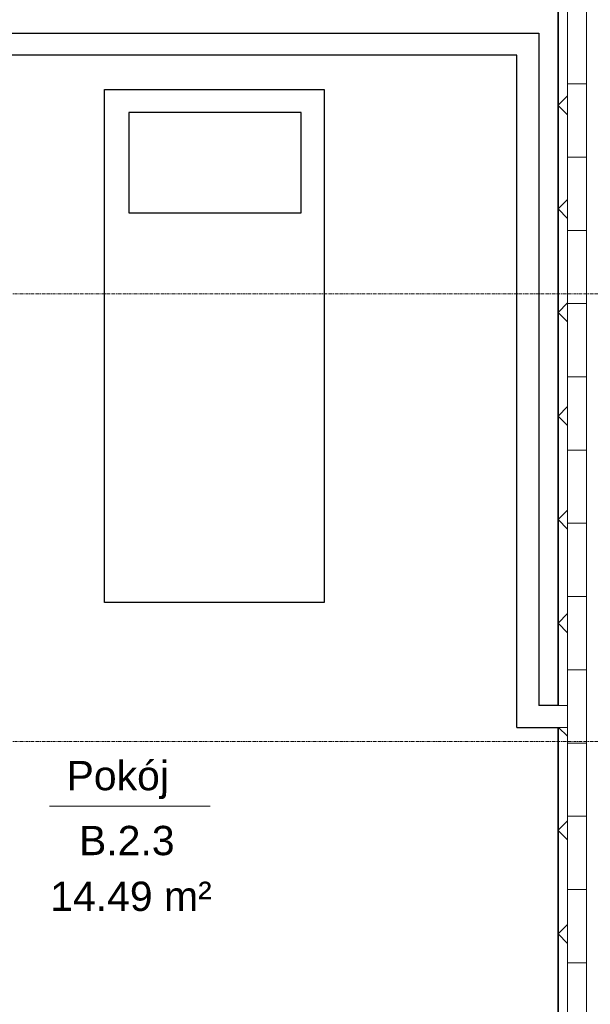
# Model space of a CAD drawing. Header units: millimetres. Extents: x -57334 to 14098, y -25409 to 16656.
# Tile 46 of 50: x -7929 to -5591, y -3468 to 563. Entities that reach past the tile are written whole.
import ezdxf

# ---------------------------------------------------------------- set-up
doc = ezdxf.new("R2010")
doc.units = ezdxf.units.MM
doc.linetypes.add('Linia siatki', pattern=[22.225, 12.7, -3.175, 3.175, -3.175])
for name, color, linetype, lineweight in [('A-AREA-IDEN', 7, 'Continuous', 5), ('A-ROOF', 7, 'Continuous', 5), ('A-ROOF-PATT', 7, 'Continuous', 35), ('A-WALL', 7, 'Continuous', 5), ('S-GRID', 7, 'Continuous', 5)]:
    doc.layers.add(name, color=color, linetype=linetype, lineweight=lineweight)
doc.styles.add('Arial_3', font='arial.ttf', dxfattribs={"height": 120})

# ---------------------------------------------------------------- blocks, each defined once
blk = doc.blocks.new('AN_pomieszczenia - Room Tag With Area-359654-RZUT PIĘTRA II')
at = {"layer": 'A-AREA-IDEN'}
for p in [(-3.295, 0), (3.295, 0)]:
    blk.add_line(p, (0, 0), dxfattribs=at)

msp = doc.modelspace()

# ---------------------------------------------------------------- hatches: boundary and pattern name
at = {"layer": 'A-ROOF-PATT', "lineweight": 5}
h = msp.add_hatch(dxfattribs=at)
h.set_pattern_fill('FP_1', color=256, style=0, pattern_type=2)
h.set_pattern_definition([(0, (0, 0), (0, 299.803), []), (90, (0, 0), (-299.803, 2e-14), [])])
h.paths.add_polyline_path([(-35016.3, -12888.5), (-30356.8, -12931), (-30356.8, -10561), (-10402.7, -10561), (-10402.7, -12931), (-5606.8, -12931), (-5606.8, 1742.2), (-27689.4, 1742.2), (-27689.4, 1664.4), (-5684.6, 1664.4), (-5684.6, -12853.2), (-10324.9, -12853.2), (-10324.9, -10483.2), (-30434.6, -10483.2), (-30434.6, -12853.2), (-34938.5, -12853.2), (-34938.5, 1664.4), (-33349.4, 1664.4), (-33349.4, 1742.2), (-35016.3, 1742.2), (-35016.3, -11461.5)])
h = msp.add_hatch(dxfattribs=at)
h.set_pattern_fill('FP_2', color=256, style=0, pattern_type=2)
h.set_pattern_definition([(45, (0, 0), (-211.9927, 211.9927), []), (135, (0, 0), (-211.9927, -211.9927), [])])
h.paths.add_polyline_path([(-8762, -12853.2), (-5684.6, -12853.2), (-5684.6, -8454.4), (-5723.5, -8454.4), (-5723.5, -12814.3), (-10286, -12814.3), (-10286, -10444.3), (-14203.4, -10444.3), (-14203.4, -10483.2), (-10324.9, -10483.2), (-10324.9, -12853.2)])
h.paths.add_polyline_path([(-34125.3, -12853.2), (-30434.6, -12853.2), (-30434.6, -10483.2), (-28093.4, -10483.2), (-28093.4, -10444.3), (-30473.5, -10444.3), (-30473.5, -12814.3), (-34899.6, -12812.5), (-34899.6, -8129.2), (-34939.7, -8129.2), (-34938.5, -12853.2)])
h.paths.add_polyline_path([(-21103.4, -10483.2), (-19883.4, -10483.2), (-19883.4, -10444.3), (-21103.4, -10444.3)])
h.paths.add_polyline_path([(-26783.4, -10483.2), (-26783.4, -10444.3), (-28003.4, -10444.3), (-28003.4, -10483.2), (-27361.8, -10483.2)])
h.paths.add_polyline_path([(-24643.4, -10483.2), (-24643.4, -10444.3), (-26693.4, -10444.3), (-26693.4, -10483.2), (-25670.9, -10483.2)])
h.paths.add_polyline_path([(-24553.4, -10483.2), (-23333.4, -10483.2), (-23333.4, -10444.3), (-24553.4, -10444.3)])
h.paths.add_polyline_path([(-23243.4, -10483.2), (-21193.4, -10483.2), (-21193.4, -10444.3), (-23243.4, -10444.3)])
h.paths.add_polyline_path([(-15525.5, -10483.2), (-14293.4, -10483.2), (-14293.4, -10444.3), (-16343.4, -10444.3), (-16343.4, -10483.2)])
h.paths.add_polyline_path([(-19793.4, -10483.2), (-17743.4, -10483.2), (-17743.4, -10444.3), (-19793.4, -10444.3)])
h.paths.add_polyline_path([(-17216.4, -10483.2), (-16433.4, -10483.2), (-16433.4, -10444.3), (-17653.4, -10444.3), (-17653.4, -10483.2)])
h.paths.add_polyline_path([(-5723.5, -8164.4), (-5684.6, -8164.4), (-5684.6, -7639.4), (-5723.5, -7639.4), (-5723.5, -7915.8)])
h.paths.add_polyline_path([(-34938.5, -8029.2), (-34899.6, -8029.2), (-34899.6, -6629.2), (-34939.7, -6629.2), (-34938.5, -6721)])
h.paths.add_polyline_path([(-5723.5, -7549.4), (-5684.6, -7549.4), (-5684.6, -6249.4), (-5723.5, -6249.4), (-5723.5, -6721)])
h.paths.add_polyline_path([(-34899.6, -6529.2), (-34899.6, -6082.6), (-34938.5, -6082.6), (-34938.5, -6529.2)])
h.paths.add_polyline_path([(-5684.6, -6159.4), (-5684.6, -5694.4), (-5723.5, -5694.4), (-5723.5, -6159.4)])
h.paths.add_polyline_path([(-34899.6, -5702.6), (-34899.6, -3002.6), (-34938.5, -3002.6), (-34938.5, -5702.6)])
h.paths.add_polyline_path([(-5684.6, -5404.4), (-5684.6, -2334.2), (-5723.5, -2334.2), (-5723.5, -5404.4)])
h.paths.add_polyline_path([(-34899.6, -2622.6), (-34899.6, -2179.2), (-34939.7, -2179.2), (-34938.5, -2622.6)])
h.paths.add_polyline_path([(-5684.6, -2244.2), (-5684.6, 1664.4), (-10533.4, 1664.4), (-10533.4, 1625.5), (-5723.5, 1625.5), (-5723.5, -2244.2)])
h.paths.add_polyline_path([(-34939.7, -2081.1), (-34899.6, -2079.2), (-34899.6, -681.1), (-34938.5, -679.2), (-34938.5, -1941.7)])
h.paths.add_polyline_path([(-34938.5, -579.2), (-34899.6, -579.2), (-34899.6, 1627.3), (-33349.4, 1625.5), (-33349.4, 1664.4), (-34938.5, 1666.2), (-34938.5, 447.9)])
h.paths.add_polyline_path([(-19793.4, 1625.5), (-17743.4, 1625.5), (-17743.4, 1664.4), (-19793.4, 1664.4)])
h.paths.add_polyline_path([(-14293.4, 1625.5), (-14293.4, 1664.4), (-16343.4, 1664.4), (-16343.4, 1625.5), (-15525.5, 1625.5)])
h.paths.add_polyline_path([(-27689.4, 1625.5), (-24643.4, 1625.5), (-24643.4, 1664.4), (-27689.4, 1664.4), (-27689.4, 1642.7)])
h.paths.add_polyline_path([(-12893.4, 1625.5), (-10833.4, 1625.5), (-10833.4, 1664.4), (-12893.4, 1664.4)])
h.paths.add_polyline_path([(-12983.4, 1625.5), (-12983.4, 1664.4), (-14203.4, 1664.4), (-14203.4, 1625.5), (-13834.6, 1625.5)])
h.paths.add_polyline_path([(-24553.4, 1625.5), (-23333.4, 1625.5), (-23333.4, 1664.4), (-24553.4, 1664.4)])
h.paths.add_polyline_path([(-23243.4, 1625.5), (-21193.4, 1625.5), (-21193.4, 1664.4), (-23243.4, 1664.4)])
h.paths.add_polyline_path([(-17216.4, 1625.5), (-16433.4, 1625.5), (-16433.4, 1664.4), (-17653.4, 1664.4), (-17653.4, 1625.5)])
h.paths.add_polyline_path([(-21103.4, 1625.5), (-19883.4, 1625.5), (-19883.4, 1664.4), (-21103.4, 1664.4)])

# ---------------------------------------------------------------- linework, layer by layer
for p, q in [((-8417.4, 507.8), (-5802.3, 507.8)), ((-5802.3, 507.8), (-5802.3, -2244.2)), ((-5892.3, 417.8), (-8417.4, 417.8)), ((-5892.3, -2334.2), (-5892.3, 417.8)), ((-5892.3, 417.8), (-5892.3, 417.8)), ((-7581.5, -1823.4), (-7581.5, 276.6)), ((-7581.5, 276.6), (-6681.5, 276.6)), ((-6681.5, 276.6), (-6681.5, -1823.4)), ((-6681.5, -1823.4), (-7581.5, -1823.4))]:
    msp.add_line(p, q)
msp.add_lwpolyline([(-6775.8, 182.3), (-7481.9, 182.3), (-7481.9, -227.3), (-6775.8, -227.3)], close=True)
at = {"layer": 'A-ROOF'}
for p, q in [((-5606.8, 1742.2), (-5606.8, -12931)), ((-5684.6, 1664.4), (-5684.6, -12853.2))]:
    msp.add_line(p, q, dxfattribs=at)
at = {"layer": 'A-ROOF', "lineweight": 35}
for p, q in [((-5723.5, 1625.5), (-5723.5, -2244.2)), ((-5723.5, -2334.2), (-5723.5, -5404.4))]:
    msp.add_line(p, q, dxfattribs=at)
at = {"layer": 'A-WALL', "lineweight": 25}
for p, q in [((-5723.5, -2244.2), (-5802.3, -2244.2)), ((-5892.3, -2334.2), (-5723.5, -2334.2))]:
    msp.add_line(p, q, dxfattribs=at)
at = {"layer": 'A-WALL'}
for p, q in [((-5684.6, -2244.2), (-5723.5, -2244.2)), ((-5723.5, -2334.2), (-5684.6, -2334.2))]:
    msp.add_line(p, q, dxfattribs=at)
at = {"layer": 'S-GRID', "linetype": 'Linia siatki'}
for p, q in [((-55866.7, -559.4), (559.4, -559.4)), ((-55866.7, -2392.4), (559.4, -2392.4))]:
    msp.add_line(p, q, dxfattribs=at)

# ---------------------------------------------------------------- block references
at = {"layer": 'A-AREA-IDEN', "xscale": 99.99999999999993, "yscale": 99.99999999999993, "zscale": 99.99999999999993}
msp.add_blockref('AN_pomieszczenia - Room Tag With Area-359654-RZUT PIĘTRA II', (-7477.3, -2657), dxfattribs=at)

# ---------------------------------------------------------------- texts
at = {"layer": 'A-AREA-IDEN', "char_height": 120, "attachment_point": 1, "style": 'Arial_3'}
for s, insert, width in [('Pokój', (-7736.6, -2471.6), 537.131), ('B.2.3', (-7685.5, -2737.4), 513.08), ('14.49 m²', (-7803.5, -2965.7), 737.552)]:
    msp.add_mtext(s, dxfattribs=dict(at, insert=insert, width=width))

doc.saveas('drawing.dxf')
